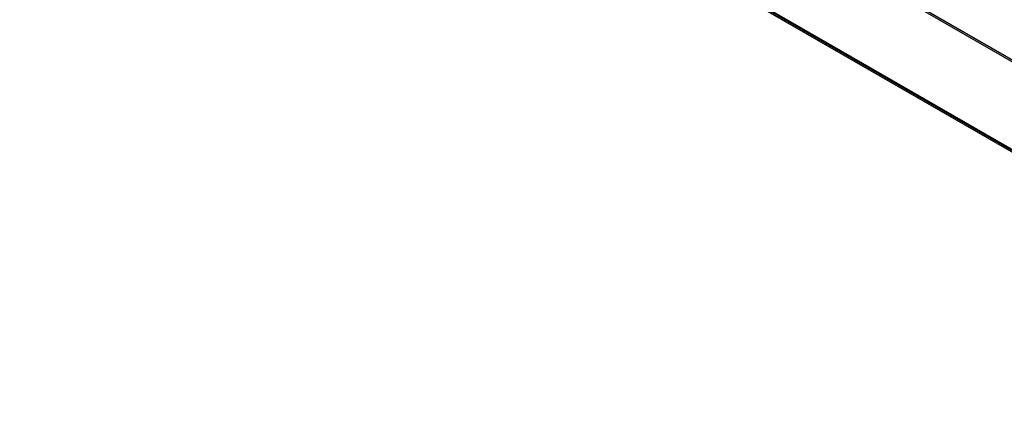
# Model space of a CAD drawing. Header units: inches. Extents: x 0.3 to 33.8, y 0.2 to 21.7.
# Tile 82 of 90: x 25 to 29.6, y 13.4 to 15.3. Entities that reach past the tile are written whole.
import ezdxf

# ---------------------------------------------------------------- set-up
doc = ezdxf.new("R2010")
doc.units = ezdxf.units.IN
doc.header["$MEASUREMENT"] = 0

msp = doc.modelspace()

# ---------------------------------------------------------------- linework, layer by layer
at = {"color": 7, "linetype": 'Continuous', "lineweight": 25}
for p, q in [((31.77801, 13.8579), (25.00392, 17.7685)), ((25.00392, 17.76197), (31.77801, 13.85137)), ((25.00413, 17.76151), (31.77801, 13.85103)), ((25.00463, 17.76972), (31.77871, 13.85913)), ((31.77801, 13.43738), (25.00392, 17.34798)), ((25.00392, 17.34145), (31.77801, 13.43085)), ((25.00413, 17.34099), (31.77821, 13.43039)), ((25.00463, 17.3492), (31.77801, 13.43902)), ((25.00887, 17.35165), (31.77801, 13.44391))]:
    msp.add_line(p, q, dxfattribs=at)

doc.saveas('drawing.dxf')
